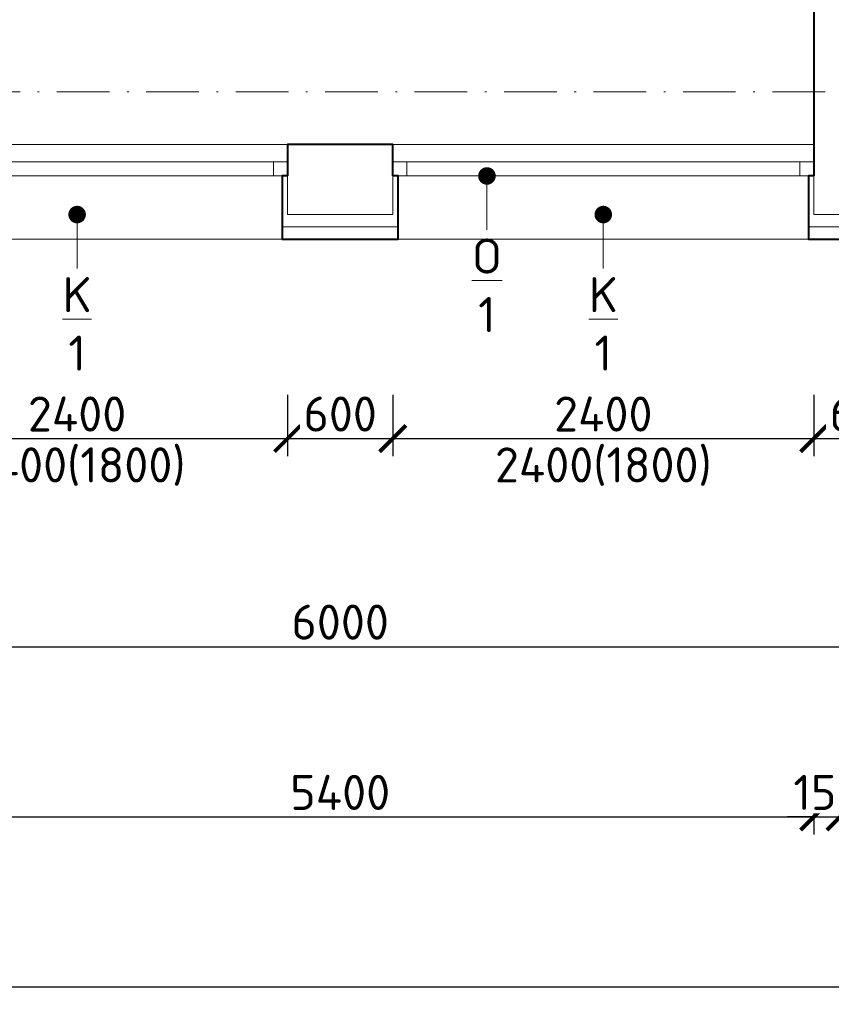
# Model space of a CAD drawing. Header units: metres. Extents: x -115250 to 1551995, y -140807 to 374743.
# Tile 61 of 205: x 86449 to 91077, y 53555 to 59171. Entities that reach past the tile are written whole.
import ezdxf
from ezdxf import colors
from ezdxf.entities.mleader import LeaderData, LeaderLine
from ezdxf.math import Vec2, Vec3

# ---------------------------------------------------------------- set-up
doc = ezdxf.new("R2010")
doc.units = ezdxf.units.M
doc.header["$LTSCALE"] = 100
doc.header["$PDMODE"] = 3
doc.header["$PDSIZE"] = 150
doc.linetypes.add('0102aČERCHOVANÁ', pattern=[5.1, 3, -1, 0.1, -1])
doc.linetypes.add('0103aDVOJČERCHOVANÁ', pattern=[6.2, 3, -1, 0.1, -1, 0.1, -1])
doc.layers.get('Defpoints').update_dxf_attribs({"lineweight": 9})
for name, color, linetype, lineweight in [('010-izolace EPS', 12, '0109IZOLACEEPS', 9), ('010-kota', 3, 'Continuous', 9), ('010-okno', 10, 'Continuous', 15), ('010-okno bublina', 12, 'Continuous', 9), ('010-tenka', 10, 'Continuous', 15), ('010-tlusta', 10, 'Continuous', 40), ('012-klempirske popis', 16, 'Continuous', 9), ('910-osa', 8, '0102aČERCHOVANÁ', 9), ('910-tenka', 4, 'Continuous', 15), ('910-tenka nad', 4, '0103aDVOJČERCHOVANÁ', 15), ('910-tlusta', 6, 'Continuous', 40)]:
    doc.layers.add(name, color=color, linetype=linetype, lineweight=lineweight)
doc.styles.add('ISOCPEUR', font='isocpeur.ttf')
doc.linetypes.add('0109IZOLACEEPS', pattern='A,1e-05,[2,atsunami.shx,S=0.4871,R=0,X=0,Y=0],-0.9742,[2,atsunami.shx,S=0.4871,R=180,X=0,Y=0],-1e-05', length=0.97422)
doc.dimstyles.new('TSUNAMI_100', dxfattribs={"dimscale": 100, "dimtxt": 2, "dimasz": 1.5, "dimexe": 1, "dimexo": 2, "dimgap": 0.4, "dimtad": 1, "dimdec": 0, "dimrnd": 5, "dimzin": 0, "dimtxsty": 'ISOCPEUR', "dimblk1": 'ARCHTICK', "dimblk2": 'ARCHTICK', "dimsah": 1, "dimcen": 0.09, "dimdle": 1, "dimclrd": 256, "dimclre": 256, "dimclrt": 256, "dimadec": 0, "dimazin": 0, "dimtfac": 1, "dimtdec": 0, "dimtix": 1, "dimtmove": 1, "dimatfit": 3, "dimfxlon": 1, "dimtfill": 1, "dimtolj": 1, "dimtzin": 0, "dimarcsym": 0})

# ---------------------------------------------------------------- blocks, each defined once
blk = doc.blocks.new('_Dot')
at = {"color": 0, "linetype": 'ByBlock', "lineweight": -2}
blk.add_line((-0.5, 0), (-1, 0), dxfattribs=at)
at = {"color": 0, "linetype": 'ByBlock', "const_width": 0.5}
blk.add_lwpolyline([(-0.25, 0, 1), (0.25, 0, 1)], format="xyb", close=True, dxfattribs=at)
blk = doc.blocks.new('_ARCHTICK')
at = {"color": 0, "linetype": 'ByBlock', "const_width": 0.15}
blk.add_lwpolyline([(-0.5, -0.5), (0.5, 0.5)], dxfattribs=at)
blk = doc.blocks.new('*D480')
at = {"layer": '010-kota', "lineweight": -2, "transparency": 16777216}
for p, q in [((91276.7, 55844.9), (91276.7, 55494.9)), ((85276.7, 55594.9), (85276.7, 55694.9)), ((85176.7, 55594.9), (91376.7, 55594.9))]:
    blk.add_line(p, q, dxfattribs=at)
at = {"layer": 'Defpoints', "color": 0, "transparency": 16777216}
for p in [(91276.7, 56783.1), (85276.7, 55594.9), (91276.7, 55594.9)]:
    blk.add_point(p, dxfattribs=at)
at = {"layer": '010-kota', "lineweight": -2, "transparency": 16777216, "xscale": 150, "yscale": 150, "zscale": 150, "rotation": 180}
blk.add_blockref('_ARCHTICK', (85276.7, 55594.9), dxfattribs=at)
at = {"layer": '010-kota', "lineweight": -2, "transparency": 16777216, "xscale": 150, "yscale": 150, "zscale": 150}
blk.add_blockref('_ARCHTICK', (91276.7, 55594.9), dxfattribs=at)
at = {"layer": '010-kota', "transparency": 16777216, "insert": (88276.7, 55734.9), "char_height": 200, "attachment_point": 5, "style": 'ISOCPEUR', "bg_fill": 3, "box_fill_scale": 1.1, "bg_fill_color": 256, "bg_fill_true_color": 13158600, "bg_fill_transparency": 0}
blk.add_mtext('\\A1;6000', dxfattribs=at)
blk = doc.blocks.new('*D488')
at = {"layer": '010-kota', "lineweight": -2, "transparency": 16777216}
for p, q in [((85576.7, 54873.8), (85576.7, 54523.8)), ((90976.7, 54873.8), (90976.7, 54523.8)), ((85476.7, 54623.8), (91076.7, 54623.8))]:
    blk.add_line(p, q, dxfattribs=at)
at = {"layer": 'Defpoints', "color": 0, "transparency": 16777216}
for p in [(85576.7, 58459.3), (90976.7, 58459.3), (90976.7, 54623.8)]:
    blk.add_point(p, dxfattribs=at)
at = {"layer": '010-kota', "lineweight": -2, "transparency": 16777216, "xscale": 150, "yscale": 150, "zscale": 150, "rotation": 180}
blk.add_blockref('_ARCHTICK', (85576.7, 54623.8), dxfattribs=at)
at = {"layer": '010-kota', "lineweight": -2, "transparency": 16777216, "xscale": 150, "yscale": 150, "zscale": 150}
blk.add_blockref('_ARCHTICK', (90976.7, 54623.8), dxfattribs=at)
at = {"layer": '010-kota', "transparency": 16777216, "insert": (88276.7, 54763.8), "char_height": 200, "attachment_point": 5, "style": 'ISOCPEUR', "bg_fill": 3, "box_fill_scale": 1.1, "bg_fill_color": 256, "bg_fill_true_color": 13158600, "bg_fill_transparency": 0}
blk.add_mtext('\\A1;5400', dxfattribs=at)
blk = doc.blocks.new('*D489')
at = {"layer": '010-kota', "lineweight": -2, "transparency": 16777216}
for p, q in [((90976.7, 54873.8), (90976.7, 54523.8)), ((91126.7, 54873.8), (91126.7, 54523.8)), ((90976.7, 54623.8), (90826.7, 54623.8)), ((90976.7, 54623.8), (91126.7, 54623.8)), ((91126.7, 54623.8), (91276.7, 54623.8))]:
    blk.add_line(p, q, dxfattribs=at)
at = {"layer": 'Defpoints', "color": 0, "transparency": 16777216}
for p in [(90976.7, 59059.3), (91126.7, 59059.3)]:
    blk.add_point(p, dxfattribs=at)
at = {"layer": '010-kota', "lineweight": -2, "transparency": 16777216, "xscale": 150, "yscale": 150, "zscale": 150}
blk.add_blockref('_ARCHTICK', (90976.7, 54623.8), dxfattribs=at)
at = {"layer": '010-kota', "lineweight": -2, "transparency": 16777216, "xscale": 150, "yscale": 150, "zscale": 150, "rotation": 180}
blk.add_blockref('_ARCHTICK', (91126.7, 54623.8), dxfattribs=at)
at = {"layer": '010-kota', "transparency": 16777216, "insert": (91051.7, 54763.8), "char_height": 200, "attachment_point": 5, "style": 'ISOCPEUR', "bg_fill": 3, "box_fill_scale": 1.1, "bg_fill_color": 256, "bg_fill_true_color": 13158600, "bg_fill_transparency": 0}
blk.add_mtext('\\A1;150', dxfattribs=at)
at = {"layer": 'Defpoints', "color": 0, "transparency": 16777216}
blk.add_point((91126.7, 54623.8), dxfattribs=at)
blk = doc.blocks.new('*D490')
at = {"layer": '010-kota', "lineweight": -2, "transparency": 16777216}
for p, q in [((91126.7, 54873.8), (91126.7, 54523.8)), ((94151.7, 54873.8), (94151.7, 54523.8)), ((91026.7, 54623.8), (94251.7, 54623.8))]:
    blk.add_line(p, q, dxfattribs=at)
at = {"layer": 'Defpoints', "color": 0, "transparency": 16777216}
for p in [(91126.7, 59059.3), (94151.7, 59059.3), (94151.7, 54623.8)]:
    blk.add_point(p, dxfattribs=at)
at = {"layer": '010-kota', "lineweight": -2, "transparency": 16777216, "xscale": 150, "yscale": 150, "zscale": 150, "rotation": 180}
blk.add_blockref('_ARCHTICK', (91126.7, 54623.8), dxfattribs=at)
at = {"layer": '010-kota', "lineweight": -2, "transparency": 16777216, "xscale": 150, "yscale": 150, "zscale": 150}
blk.add_blockref('_ARCHTICK', (94151.7, 54623.8), dxfattribs=at)
at = {"layer": '010-kota', "transparency": 16777216, "insert": (92639.2, 54763.8), "char_height": 200, "attachment_point": 5, "style": 'ISOCPEUR', "bg_fill": 3, "box_fill_scale": 1.1, "bg_fill_color": 256, "bg_fill_true_color": 13158600, "bg_fill_transparency": 0}
blk.add_mtext('\\A1;3025', dxfattribs=at)
blk = doc.blocks.new('*D588')
at = {"layer": '010-kota', "lineweight": -2, "transparency": 16777216}
for p, q in [((42046.7, 53905.4), (42046.7, 53555.4)), ((109876.7, 53905.4), (109876.7, 53555.4)), ((41946.7, 53655.4), (109976.7, 53655.4))]:
    blk.add_line(p, q, dxfattribs=at)
at = {"layer": 'Defpoints', "color": 0, "transparency": 16777216}
for p in [(42046.7, 58459.3), (109876.7, 58459.3), (109876.7, 53655.4)]:
    blk.add_point(p, dxfattribs=at)
at = {"layer": '010-kota', "lineweight": -2, "transparency": 16777216, "xscale": 150, "yscale": 150, "zscale": 150, "rotation": 180}
blk.add_blockref('_ARCHTICK', (42046.7, 53655.4), dxfattribs=at)
at = {"layer": '010-kota', "lineweight": -2, "transparency": 16777216, "xscale": 150, "yscale": 150, "zscale": 150}
blk.add_blockref('_ARCHTICK', (109876.7, 53655.4), dxfattribs=at)
at = {"layer": '010-kota', "transparency": 16777216, "insert": (75961.7, 53795.4), "char_height": 200, "attachment_point": 5, "style": 'ISOCPEUR', "bg_fill": 3, "box_fill_scale": 1.1, "bg_fill_color": 256, "bg_fill_true_color": 13158600, "bg_fill_transparency": 0}
blk.add_mtext('\\A1;67830', dxfattribs=at)
blk = doc.blocks.new('*D615')
at = {"layer": '010-kota', "lineweight": -2, "transparency": 16777216}
for p, q in [((85576.7, 57031.8), (85576.7, 56681.8)), ((87976.7, 57031.8), (87976.7, 56681.8)), ((85476.7, 56781.8), (88076.7, 56781.8))]:
    blk.add_line(p, q, dxfattribs=at)
at = {"layer": 'Defpoints', "color": 0, "transparency": 16777216}
for p in [(87976.7, 58259.3), (85576.7, 58059.3), (87976.7, 56781.8)]:
    blk.add_point(p, dxfattribs=at)
at = {"layer": '010-kota', "lineweight": -2, "transparency": 16777216, "xscale": 150, "yscale": 150, "zscale": 150, "rotation": 180}
blk.add_blockref('_ARCHTICK', (85576.7, 56781.8), dxfattribs=at)
at = {"layer": '010-kota', "lineweight": -2, "transparency": 16777216, "xscale": 150, "yscale": 150, "zscale": 150}
blk.add_blockref('_ARCHTICK', (87976.7, 56781.8), dxfattribs=at)
at = {"layer": '010-kota', "transparency": 16777216, "insert": (86776.7, 56621.8), "char_height": 200, "attachment_point": 5, "style": 'ISOCPEUR', "bg_fill": 3, "box_fill_scale": 1.1, "bg_fill_color": 256, "bg_fill_true_color": 13158600, "bg_fill_transparency": 0}
blk.add_mtext('\\A1;2400(1800)', dxfattribs=at)
at = {"layer": '010-kota', "transparency": 16777216, "insert": (86776.7, 56921.8), "char_height": 200, "attachment_point": 5, "style": 'ISOCPEUR', "bg_fill": 3, "box_fill_scale": 1.1, "bg_fill_color": 256, "bg_fill_true_color": 13158600, "bg_fill_transparency": 0}
blk.add_mtext('\\A1;2400', dxfattribs=at)
blk = doc.blocks.new('*D616')
at = {"layer": '010-kota', "lineweight": -2, "transparency": 16777216}
for p, q in [((87976.7, 57031.8), (87976.7, 56681.8)), ((88576.7, 57031.8), (88576.7, 56681.8)), ((87876.7, 56781.8), (88676.7, 56781.8))]:
    blk.add_line(p, q, dxfattribs=at)
at = {"layer": 'Defpoints', "color": 0, "transparency": 16777216}
for p in [(87976.7, 58259.3), (88576.7, 58259.3), (88576.7, 56781.8)]:
    blk.add_point(p, dxfattribs=at)
at = {"layer": '010-kota', "lineweight": -2, "transparency": 16777216, "xscale": 150, "yscale": 150, "zscale": 150, "rotation": 180}
blk.add_blockref('_ARCHTICK', (87976.7, 56781.8), dxfattribs=at)
at = {"layer": '010-kota', "lineweight": -2, "transparency": 16777216, "xscale": 150, "yscale": 150, "zscale": 150}
blk.add_blockref('_ARCHTICK', (88576.7, 56781.8), dxfattribs=at)
at = {"layer": '010-kota', "transparency": 16777216, "insert": (88276.7, 56921.8), "char_height": 200, "attachment_point": 5, "style": 'ISOCPEUR', "bg_fill": 3, "box_fill_scale": 1.1, "bg_fill_color": 256, "bg_fill_true_color": 13158600, "bg_fill_transparency": 0}
blk.add_mtext('\\A1;600', dxfattribs=at)
blk = doc.blocks.new('*D617')
at = {"layer": '010-kota', "lineweight": -2, "transparency": 16777216}
for p, q in [((88576.7, 57031.8), (88576.7, 56681.8)), ((90976.7, 57031.8), (90976.7, 56681.8)), ((88476.7, 56781.8), (91076.7, 56781.8))]:
    blk.add_line(p, q, dxfattribs=at)
at = {"layer": 'Defpoints', "color": 0, "transparency": 16777216}
for p in [(88576.7, 58259.3), (90976.7, 58259.3), (90976.7, 56781.8)]:
    blk.add_point(p, dxfattribs=at)
at = {"layer": '010-kota', "lineweight": -2, "transparency": 16777216, "xscale": 150, "yscale": 150, "zscale": 150, "rotation": 180}
blk.add_blockref('_ARCHTICK', (88576.7, 56781.8), dxfattribs=at)
at = {"layer": '010-kota', "lineweight": -2, "transparency": 16777216, "xscale": 150, "yscale": 150, "zscale": 150}
blk.add_blockref('_ARCHTICK', (90976.7, 56781.8), dxfattribs=at)
at = {"layer": '010-kota', "transparency": 16777216, "insert": (89776.7, 56621.8), "char_height": 200, "attachment_point": 5, "style": 'ISOCPEUR', "bg_fill": 3, "box_fill_scale": 1.1, "bg_fill_color": 256, "bg_fill_true_color": 13158600, "bg_fill_transparency": 0}
blk.add_mtext('\\A1;2400(1800)', dxfattribs=at)
at = {"layer": '010-kota', "transparency": 16777216, "insert": (89776.7, 56921.8), "char_height": 200, "attachment_point": 5, "style": 'ISOCPEUR', "bg_fill": 3, "box_fill_scale": 1.1, "bg_fill_color": 256, "bg_fill_true_color": 13158600, "bg_fill_transparency": 0}
blk.add_mtext('\\A1;2400', dxfattribs=at)
blk = doc.blocks.new('*D801')
at = {"layer": '010-kota', "lineweight": -2, "transparency": 16777216}
for p, q in [((90976.7, 57031.8), (90976.7, 56681.8)), ((91576.7, 57031.8), (91576.7, 56681.8)), ((90876.7, 56781.8), (91676.7, 56781.8))]:
    blk.add_line(p, q, dxfattribs=at)
at = {"layer": 'Defpoints', "color": 0, "transparency": 16777216}
for p in [(90976.7, 58259.3), (91576.7, 58059.3), (91576.7, 56781.8)]:
    blk.add_point(p, dxfattribs=at)
at = {"layer": '010-kota', "lineweight": -2, "transparency": 16777216, "xscale": 150, "yscale": 150, "zscale": 150, "rotation": 180}
blk.add_blockref('_ARCHTICK', (90976.7, 56781.8), dxfattribs=at)
at = {"layer": '010-kota', "lineweight": -2, "transparency": 16777216, "xscale": 150, "yscale": 150, "zscale": 150}
blk.add_blockref('_ARCHTICK', (91576.7, 56781.8), dxfattribs=at)
at = {"layer": '010-kota', "transparency": 16777216, "insert": (91276.7, 56921.8), "char_height": 200, "attachment_point": 5, "style": 'ISOCPEUR', "bg_fill": 3, "box_fill_scale": 1.1, "bg_fill_color": 256, "bg_fill_true_color": 13158600, "bg_fill_transparency": 0}
blk.add_mtext('\\A1;600', dxfattribs=at)

msp = doc.modelspace()

# ---------------------------------------------------------------- linework, layer by layer
at = {"layer": '010-okno'}
for p, q in [((85576.7, 58359.3), (87976.7, 58359.3)), ((87896.7, 58359.3), (87896.7, 58279.3)), ((88576.7, 58359.3), (90976.7, 58359.3)), ((88656.7, 58359.3), (88656.7, 58279.3)), ((90896.7, 58359.3), (90896.7, 58279.3)), ((85576.7, 58279.3), (87976.7, 58279.3)), ((88576.7, 58279.3), (90976.7, 58279.3))]:
    msp.add_line(p, q, dxfattribs=at)
at = {"layer": '910-osa'}
msp.add_line((40251.2, 58759.3), (114311.8, 58759.3), dxfattribs=at)
at = {"layer": '910-tenka'}
msp.add_line((84846.7, 58459.3), (90976.7, 58459.3), dxfattribs=at)
at = {"layer": '910-tenka nad', "linetype": '0103aDVOJČERCHOVANÁ'}
msp.add_line((90976.7, 58459.3), (90976.7, 73459.3), dxfattribs=at)
at = {"layer": '910-tlusta'}
for points in [[(90976.7, 62659.3), (90976.7, 58279.3)], [(88576.7, 58279.3), (88576.7, 58459.3), (87976.7, 58459.3), (87976.7, 58279.3)]]:
    msp.add_lwpolyline(points, dxfattribs=at)

# ---------------------------------------------------------------- dimensions: what is measured, and where the dimension line sits
at = {"layer": '010-kota'}
dim = msp.add_linear_dim(base=(91276.7, 55594.9), p1=(85276.7, 55594.9), p2=(91276.7, 56783.1), dimstyle='TSUNAMI_100', dxfattribs=at)
dim.commit()
dim.dimension.update_dxf_attribs({"geometry": '*D480', "text_midpoint": (88276.7, 55734.9)})

# ---------------------------------------------------------------- leaders
at = {"layer": '010-okno bublina'}
ml = msp.add_multileader_mtext('Standard', dxfattribs=at)
ml.set_content('{\\LO\\P}1', color=256, style='ISOCPEUR')
ml.set_leader_properties(color=256, linetype='ByLayer', lineweight=-1)
ml.set_arrow_properties(name='DOT')
ml.build(insert=Vec2(0, 0))
ml.multileader.update_dxf_attribs({"has_text_frame": 1, "text_attachment_direction": 1, "text_left_attachment_type": 2, "text_right_attachment_type": 2, "dogleg_length": 0.0018, "arrow_head_size": 100, "scale": 200})
ctx = ml.context
ctx.base_point, ctx.scale, ctx.char_height, ctx.arrow_head_size, ctx.landing_gap_size, ctx.plane_origin = Vec3(89113.4, 57339.1), 200, 200, 100, 50, Vec3(91546.8, 57879.5)
ctx.left_attachment, ctx.right_attachment, ctx.text_align_type = 2, 2, 1
notes = []
notes.append((ctx, [(1, (1, 1, 0), (89113.4, 57972.5), (-1, 0), 0, [(0, [(89113.4, 58279.3)], 0, [])])]))
ctx.mtext.insert, ctx.mtext.alignment, ctx.mtext.flow_direction = Vec3(89113.4, 57922.5), 2, 5
at = {"layer": '012-klempirske popis'}
ml = msp.add_multileader_mtext('Standard', dxfattribs=at)
ml.set_content('{\\LK\\P}1', color=256, style='ISOCPEUR')
ml.set_leader_properties(color=256, linetype='ByLayer', lineweight=-1)
ml.set_arrow_properties(name='DOT')
ml.build(insert=Vec2(0, 0))
ml.multileader.update_dxf_attribs({"has_text_frame": 1, "text_attachment_direction": 1, "text_left_attachment_type": 2, "text_right_attachment_type": 2, "dogleg_length": 0.0018, "arrow_head_size": 100, "scale": 200})
ctx = ml.context
ctx.base_point, ctx.scale, ctx.char_height, ctx.arrow_head_size, ctx.landing_gap_size, ctx.plane_origin = Vec3(86776.7, 57119.1), 200, 200, 100, 50, Vec3(89210.2, 57659.5)
ctx.left_attachment, ctx.right_attachment, ctx.text_align_type = 2, 2, 1
notes.append((ctx, [(1, (1, 1, 0), (86776.7, 57752.5), (-1, 0), 0, [(0, [(86776.7, 58059.3)], 0, [])])]))
ctx.mtext.insert, ctx.mtext.alignment, ctx.mtext.flow_direction = Vec3(86776.7, 57702.5), 2, 5
ml = msp.add_multileader_mtext('Standard', dxfattribs=at)
ml.set_content('{\\LK\\P}1', color=256, style='ISOCPEUR')
ml.set_leader_properties(color=256, linetype='ByLayer', lineweight=-1)
ml.set_arrow_properties(name='DOT')
ml.build(insert=Vec2(0, 0))
ml.multileader.update_dxf_attribs({"has_text_frame": 1, "text_attachment_direction": 1, "text_left_attachment_type": 2, "text_right_attachment_type": 2, "dogleg_length": 0.0018, "arrow_head_size": 100, "scale": 200})
ctx = ml.context
ctx.base_point, ctx.scale, ctx.char_height, ctx.arrow_head_size, ctx.landing_gap_size, ctx.plane_origin = Vec3(89776.7, 57119.1), 200, 200, 100, 50, Vec3(92210.2, 57659.5)
ctx.left_attachment, ctx.right_attachment, ctx.text_align_type = 2, 2, 1
notes.append((ctx, [(1, (1, 1, 0), (89776.7, 57752.5), (-1, 0), 0, [(0, [(89776.7, 58059.3)], 0, [])])]))
ctx.mtext.insert, ctx.mtext.alignment, ctx.mtext.flow_direction = Vec3(89776.7, 57702.5), 2, 5
for ctx, leaders in notes:
    for number, flags, end, landing, length, lines in leaders:
        leader = LeaderData()
        leader.index, (leader.has_last_leader_line, leader.has_dogleg_vector, leader.attachment_direction) = number, flags
        leader.last_leader_point, leader.dogleg_vector, leader.dogleg_length = Vec3(end), Vec3(landing), length
        for number, points, colour, breaks in lines:
            line = LeaderLine()
            line.index, line.vertices, line.color, line.breaks = number, Vec3.list(points), colors.encode_raw_color(colour), breaks
            leader.lines.append(line)
        ctx.leaders.append(leader)

# ---------------------------------------------------------------- next in the draw order: dimensions: what is measured, and where the dimension line sits
at = {"layer": '010-kota'}
dim = msp.add_aligned_dim(p1=(85576.7, 58459.3), p2=(90976.7, 58459.3), distance=-3835.5, dimstyle='TSUNAMI_100', dxfattribs=at)
dim.commit()
dim.dimension.update_dxf_attribs({"geometry": '*D488', "text_midpoint": (88276.7, 54763.8)})

# ---------------------------------------------------------------- next in the draw order: dimensions: what is measured, and where the dimension line sits
dim = msp.add_aligned_dim(p1=(90976.7, 59059.3), p2=(91126.7, 59059.3), distance=-4435.5, dimstyle='TSUNAMI_100', dxfattribs=at)
dim.commit()
dim.dimension.update_dxf_attribs({"geometry": '*D489', "text_midpoint": (91051.7, 54763.8)})

# ---------------------------------------------------------------- next in the draw order: dimensions: what is measured, and where the dimension line sits
dim = msp.add_aligned_dim(p1=(91126.7, 59059.3), p2=(94151.7, 59059.3), distance=-4435.5, dimstyle='TSUNAMI_100', dxfattribs=at)
dim.commit()
dim.dimension.update_dxf_attribs({"geometry": '*D490', "text_midpoint": (92639.2, 54763.8)})

# ---------------------------------------------------------------- next in the draw order: dimensions: what is measured, and where the dimension line sits
dim = msp.add_linear_dim(base=(109876.7, 53655.4), p1=(42046.7, 58459.3), p2=(109876.7, 58459.3), dimstyle='TSUNAMI_100', dxfattribs=at)
dim.commit()
dim.dimension.update_dxf_attribs({"geometry": '*D588', "text_midpoint": (75961.7, 53795.4)})

# ---------------------------------------------------------------- next in the draw order: dimensions: what is measured, and where the dimension line sits
dim = msp.add_linear_dim(base=(87976.7, 56781.8), p1=(85576.7, 58059.3), p2=(87976.7, 58259.3), text='<>\\X2400(1800)', dimstyle='TSUNAMI_100', dxfattribs=at)
dim.commit()
dim.dimension.update_dxf_attribs({"geometry": '*D615', "text_midpoint": (86776.7, 56781.8)})

# ---------------------------------------------------------------- next in the draw order: dimensions: what is measured, and where the dimension line sits
dim = msp.add_linear_dim(base=(88576.7, 56781.8), p1=(87976.7, 58259.3), p2=(88576.7, 58259.3), dimstyle='TSUNAMI_100', dxfattribs=at)
dim.commit()
dim.dimension.update_dxf_attribs({"geometry": '*D616', "text_midpoint": (88276.7, 56921.8)})

# ---------------------------------------------------------------- next in the draw order: linework, layer by layer
at = {"layer": '010-tenka'}
msp.add_line((85606.7, 57919.3), (87946.7, 57919.3), dxfattribs=at)
at = {"layer": '910-tenka'}
msp.add_line((87976.7, 58279.3), (87976.7, 58059.3), dxfattribs=at)

# ---------------------------------------------------------------- next in the draw order: dimensions: what is measured, and where the dimension line sits
at = {"layer": '010-kota'}
dim = msp.add_linear_dim(base=(90976.7, 56781.8), p1=(88576.7, 58259.3), p2=(90976.7, 58259.3), text='<>\\X2400(1800)', dimstyle='TSUNAMI_100', dxfattribs=at)
dim.commit()
dim.dimension.update_dxf_attribs({"geometry": '*D617', "text_midpoint": (89776.7, 56781.8)})

# ---------------------------------------------------------------- next in the draw order: linework, layer by layer
at = {"layer": '010-izolace EPS', "ltscale": 1.4}
for p, q in [((87946.7, 57989.3), (88606.7, 57989.3)), ((90946.7, 57989.3), (91606.7, 57989.3))]:
    msp.add_line(p, q, dxfattribs=at)
at = {"layer": '010-tenka'}
msp.add_line((88606.7, 57919.3), (90946.7, 57919.3), dxfattribs=at)
at = {"layer": '010-tlusta'}
for points in [[(87976.7, 58279.3), (87946.7, 58279.3), (87946.7, 58059.3), (87946.7, 57919.3), (88568.1, 57919.3), (88576.7, 57919.3), (88606.7, 57919.3), (88606.7, 58279.3), (88576.7, 58279.3)], [(90976.7, 58279.3), (90946.7, 58279.3), (90946.7, 58059.3), (90946.7, 57919.3), (91576.7, 57919.3), (91606.7, 57919.3), (91606.7, 58279.3), (91576.7, 58279.3)]]:
    msp.add_lwpolyline(points, dxfattribs=at)
at = {"layer": '910-tenka'}
for p, q in [((88576.7, 58059.3), (88576.7, 58279.3)), ((90976.7, 58279.3), (90976.7, 58059.3)), ((87976.7, 58059.3), (88576.7, 58059.3)), ((90976.7, 58059.3), (91576.7, 58059.3))]:
    msp.add_line(p, q, dxfattribs=at)

# ---------------------------------------------------------------- next in the draw order: dimensions: what is measured, and where the dimension line sits
at = {"layer": '010-kota'}
dim = msp.add_linear_dim(base=(91576.7, 56781.8), p1=(90976.7, 58259.3), p2=(91576.7, 58059.3), dimstyle='TSUNAMI_100', dxfattribs=at)
dim.commit()
dim.dimension.update_dxf_attribs({"geometry": '*D801', "text_midpoint": (91276.7, 56921.8)})

doc.saveas('drawing.dxf')
